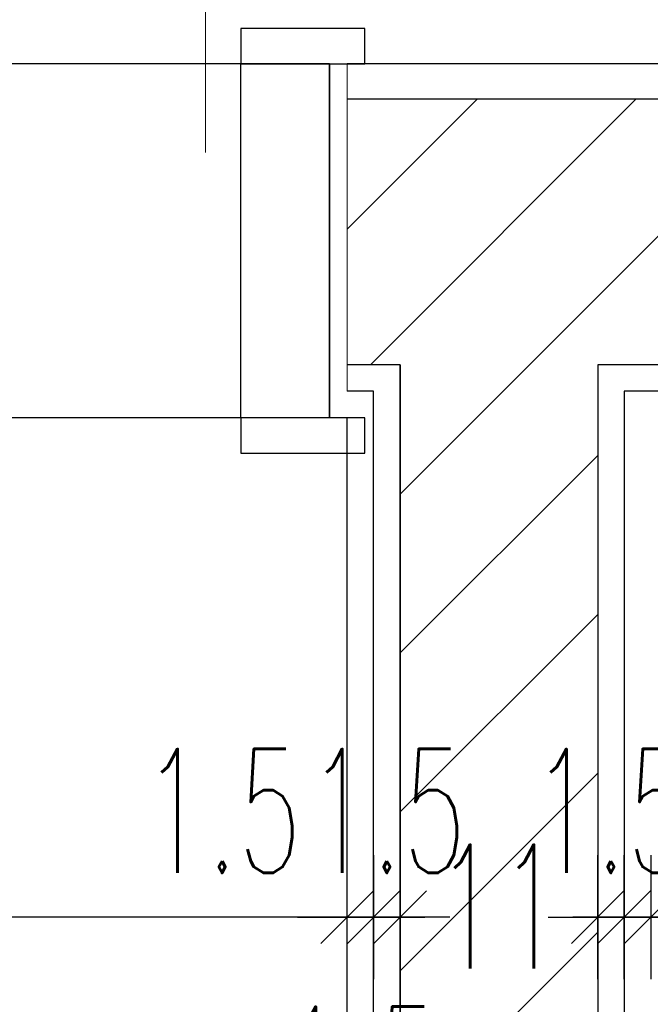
# Model space of a CAD drawing. Header units: centimetres. Extents: x -15121 to 30567, y -60641 to 0.
# Tile 16 of 256: x 1538 to 1574, y -25195 to -25139. Entities that reach past the tile are written whole.
import ezdxf

# ---------------------------------------------------------------- set-up
doc = ezdxf.new("R2010")
doc.units = ezdxf.units.CM
doc.header["$LTSCALE"] = 60
doc.linetypes.add('( Dashed )', pattern=[0.75, 0.5, -0.25])
for name, color, linetype in [('A-----SZ', 8, 'Continuous'), ('AIKA podłoga wc pod meble', 8, 'Continuous'), ('AIKA TYNK', 5, 'Continuous'), ('AIKA widokowe', 7, 'Continuous'), ('AIKA wymiarowanie gnaizdka rzut lobby', 7, 'Continuous'), ('AIKA wymiarowanie wc rzut', 7, 'Continuous'), ('AIKA ŚCIANA', 8, 'Continuous')]:
    doc.layers.add(name, color=color, linetype=linetype)
doc.layers.add('opisy', color=1, linetype='Continuous', lineweight=15)
doc.styles.add('wymiar', font='txt.shx', dxfattribs={"width": 0.6})
doc.dimstyles.new('Dwudziestka', dxfattribs={"dimtxt": 7, "dimasz": 0.7, "dimexe": 5, "dimexo": 0, "dimgap": 2.5, "dimtad": 1, "dimtoh": 1, "dimdec": 3, "dimrnd": 0.5, "dimdsep": 46, "dimtxsty": 'wymiar', "dimblk": 'znacznik', "dimcen": 0, "dimdle": 5, "dimse1": 1, "dimse2": 1, "dimclrd": 256, "dimclre": 256, "dimclrt": 256, "dimadec": 0, "dimazin": 0, "dimtfac": 0.4, "dimtdec": 3, "dimtix": 1, "dimtofl": 0, "dimtmove": 2, "dimatfit": 3, "dimldrblk": 'znacznik', "dimfxl": 1, "dimtolj": 1, "dimarcsym": 0})

# ---------------------------------------------------------------- blocks, each defined once
blk = doc.blocks.new('znacznik')
at = {"color": 0}
for points in [[(0, -5), (0, 5)], [(-4, 0), (4, 0)]]:
    blk.add_lwpolyline(points, dxfattribs=at)
at = {"color": 1}
blk.add_lwpolyline([(-2.121, -2.121), (2.121, 2.121)], dxfattribs=at)
blk = doc.blocks.new('*D5832')
at = {"layer": 'AIKA wymiarowanie wc rzut', "lineweight": -2, "transparency": 16777216}
blk.add_line((1635.441, -25189.905), (1574.341, -25189.905), dxfattribs=at)
at = {"layer": 'Defpoints', "color": 0, "transparency": 16777216}
for p in [(1636.141, -25160.196), (1573.641, -25161.696), (1573.641, -25189.905)]:
    blk.add_point(p, dxfattribs=at)
at = {"layer": 'AIKA wymiarowanie wc rzut', "lineweight": -2, "transparency": 16777216, "xscale": 0.7, "yscale": 0.7, "zscale": 0.7, "rotation": 180}
blk.add_blockref('znacznik', (1573.641, -25189.905), dxfattribs=at)
at = {"layer": 'AIKA wymiarowanie wc rzut', "lineweight": -2, "transparency": 16777216, "xscale": 0.7, "yscale": 0.7, "zscale": 0.7}
blk.add_blockref('znacznik', (1636.141, -25189.905), dxfattribs=at)
at = {"layer": 'AIKA wymiarowanie wc rzut', "transparency": 16777216, "insert": (1604.891, -25183.905), "char_height": 7, "attachment_point": 5, "style": 'wymiar'}
blk.add_mtext('\\A1;62.5', dxfattribs=at)
blk = doc.blocks.new('*D5833')
at = {"layer": 'AIKA wymiarowanie wc rzut', "lineweight": -2, "transparency": 16777216}
for p, q in [((1571.441, -25189.905), (1570.741, -25189.905)), ((1574.341, -25189.905), (1575.041, -25189.905))]:
    blk.add_line(p, q, dxfattribs=at)
at = {"layer": 'Defpoints', "color": 0, "transparency": 16777216}
for p in [(1572.141, -25160.196), (1573.641, -25161.696), (1572.141, -25189.905)]:
    blk.add_point(p, dxfattribs=at)
at = {"layer": 'AIKA wymiarowanie wc rzut', "lineweight": -2, "transparency": 16777216, "xscale": 0.7, "yscale": 0.7, "zscale": 0.7}
blk.add_blockref('znacznik', (1572.141, -25189.905), dxfattribs=at)
at = {"layer": 'AIKA wymiarowanie wc rzut', "lineweight": -2, "transparency": 16777216, "xscale": 0.7, "yscale": 0.7, "zscale": 0.7, "rotation": 180}
blk.add_blockref('znacznik', (1573.641, -25189.905), dxfattribs=at)
at = {"layer": 'AIKA wymiarowanie wc rzut', "transparency": 16777216, "insert": (1580.641, -25183.905), "char_height": 7, "attachment_point": 5, "style": 'wymiar'}
blk.add_mtext('\\A1;1.5', dxfattribs=at)
blk = doc.blocks.new('*D5834')
at = {"layer": 'AIKA wymiarowanie wc rzut', "lineweight": -2, "transparency": 16777216}
for p, q in [((1569.941, -25189.905), (1569.241, -25189.905)), ((1572.841, -25189.905), (1573.541, -25189.905))]:
    blk.add_line(p, q, dxfattribs=at)
at = {"layer": 'Defpoints', "color": 0, "transparency": 16777216}
for p in [(1570.641, -25158.696), (1572.141, -25160.196), (1570.641, -25189.905)]:
    blk.add_point(p, dxfattribs=at)
at = {"layer": 'AIKA wymiarowanie wc rzut', "lineweight": -2, "transparency": 16777216, "xscale": 0.7, "yscale": 0.7, "zscale": 0.7}
blk.add_blockref('znacznik', (1570.641, -25189.905), dxfattribs=at)
at = {"layer": 'AIKA wymiarowanie wc rzut', "lineweight": -2, "transparency": 16777216, "xscale": 0.7, "yscale": 0.7, "zscale": 0.7, "rotation": 180}
blk.add_blockref('znacznik', (1572.141, -25189.905), dxfattribs=at)
at = {"layer": 'AIKA wymiarowanie wc rzut', "transparency": 16777216, "insert": (1571.391, -25183.905), "char_height": 7, "attachment_point": 5, "style": 'wymiar'}
blk.add_mtext('\\A1;1.5', dxfattribs=at)
blk = doc.blocks.new('*D5835')
at = {"layer": 'AIKA wymiarowanie wc rzut', "lineweight": -2, "transparency": 16777216}
for p, q in [((1560.178, -25189.905), (1560.46, -25189.905)), ((1569.941, -25189.905), (1569.66, -25189.905))]:
    blk.add_line(p, q, dxfattribs=at)
at = {"layer": 'Defpoints', "color": 0, "transparency": 16777216}
for p in [(1559.478, -25158.696), (1570.641, -25158.696), (1559.478, -25189.905)]:
    blk.add_point(p, dxfattribs=at)
at = {"layer": 'AIKA wymiarowanie wc rzut', "lineweight": -2, "transparency": 16777216, "xscale": 0.7, "yscale": 0.7, "zscale": 0.7, "rotation": 180}
blk.add_blockref('znacznik', (1559.478, -25189.905), dxfattribs=at)
at = {"layer": 'AIKA wymiarowanie wc rzut', "lineweight": -2, "transparency": 16777216, "xscale": 0.7, "yscale": 0.7, "zscale": 0.7}
blk.add_blockref('znacznik', (1570.641, -25189.905), dxfattribs=at)
at = {"layer": 'AIKA wymiarowanie wc rzut', "transparency": 16777216, "insert": (1565.06, -25189.308), "char_height": 7, "attachment_point": 5, "style": 'wymiar'}
blk.add_mtext('\\A1;11', dxfattribs=at)
blk = doc.blocks.new('*D5836')
at = {"layer": 'AIKA wymiarowanie wc rzut', "lineweight": -2, "transparency": 16777216}
for p, q in [((1557.278, -25189.905), (1556.578, -25189.905)), ((1560.178, -25189.905), (1560.878, -25189.905))]:
    blk.add_line(p, q, dxfattribs=at)
at = {"layer": 'Defpoints', "color": 0, "transparency": 16777216}
for p in [(1559.478, -25158.696), (1557.978, -25160.196), (1557.978, -25189.905)]:
    blk.add_point(p, dxfattribs=at)
at = {"layer": 'AIKA wymiarowanie wc rzut', "lineweight": -2, "transparency": 16777216, "xscale": 0.7, "yscale": 0.7, "zscale": 0.7}
blk.add_blockref('znacznik', (1557.978, -25189.905), dxfattribs=at)
at = {"layer": 'AIKA wymiarowanie wc rzut', "lineweight": -2, "transparency": 16777216, "xscale": 0.7, "yscale": 0.7, "zscale": 0.7, "rotation": 180}
blk.add_blockref('znacznik', (1559.478, -25189.905), dxfattribs=at)
at = {"layer": 'AIKA wymiarowanie wc rzut', "transparency": 16777216, "insert": (1558.728, -25183.905), "char_height": 7, "attachment_point": 5, "style": 'wymiar'}
blk.add_mtext('\\A1;1.5', dxfattribs=at)
blk = doc.blocks.new('*D5837')
at = {"layer": 'AIKA wymiarowanie wc rzut', "lineweight": -2, "transparency": 16777216}
for p, q in [((1555.778, -25189.905), (1555.078, -25189.905)), ((1558.678, -25189.905), (1559.378, -25189.905))]:
    blk.add_line(p, q, dxfattribs=at)
at = {"layer": 'Defpoints', "color": 0, "transparency": 16777216}
for p in [(1557.978, -25160.196), (1556.478, -25161.696), (1556.478, -25189.905)]:
    blk.add_point(p, dxfattribs=at)
at = {"layer": 'AIKA wymiarowanie wc rzut', "lineweight": -2, "transparency": 16777216, "xscale": 0.7, "yscale": 0.7, "zscale": 0.7}
blk.add_blockref('znacznik', (1556.478, -25189.905), dxfattribs=at)
at = {"layer": 'AIKA wymiarowanie wc rzut', "lineweight": -2, "transparency": 16777216, "xscale": 0.7, "yscale": 0.7, "zscale": 0.7, "rotation": 180}
blk.add_blockref('znacznik', (1557.978, -25189.905), dxfattribs=at)
at = {"layer": 'AIKA wymiarowanie wc rzut', "transparency": 16777216, "insert": (1549.418, -25183.905), "char_height": 7, "attachment_point": 5, "style": 'wymiar'}
blk.add_mtext('\\A1;1.5', dxfattribs=at)
blk = doc.blocks.new('*D5838')
at = {"layer": 'AIKA wymiarowanie wc rzut', "lineweight": -2, "transparency": 16777216}
blk.add_line((1555.778, -25189.905), (1454.178, -25189.905), dxfattribs=at)
at = {"layer": 'Defpoints', "color": 0, "transparency": 16777216}
for p in [(1453.478, -25160.196), (1556.478, -25161.696), (1453.478, -25189.905)]:
    blk.add_point(p, dxfattribs=at)
at = {"layer": 'AIKA wymiarowanie wc rzut', "lineweight": -2, "transparency": 16777216, "xscale": 0.7, "yscale": 0.7, "zscale": 0.7, "rotation": 180}
blk.add_blockref('znacznik', (1453.478, -25189.905), dxfattribs=at)
at = {"layer": 'AIKA wymiarowanie wc rzut', "lineweight": -2, "transparency": 16777216, "xscale": 0.7, "yscale": 0.7, "zscale": 0.7}
blk.add_blockref('znacznik', (1556.478, -25189.905), dxfattribs=at)
at = {"layer": 'AIKA wymiarowanie wc rzut', "transparency": 16777216, "insert": (1504.978, -25183.905), "char_height": 7, "attachment_point": 5, "style": 'wymiar'}
blk.add_mtext('\\A1;103', dxfattribs=at)
blk = doc.blocks.new('*D5843')
at = {"layer": 'AIKA wymiarowanie wc rzut', "lineweight": -2, "transparency": 16777216}
blk.add_line((1454.178, -25204.457), (1555.778, -25204.457), dxfattribs=at)
at = {"layer": 'Defpoints', "color": 0, "transparency": 16777216}
for p in [(1556.478, -25155.734), (1453.478, -25158.93), (1556.478, -25204.457)]:
    blk.add_point(p, dxfattribs=at)
at = {"layer": 'AIKA wymiarowanie wc rzut', "lineweight": -2, "transparency": 16777216, "xscale": 0.7, "yscale": 0.7, "zscale": 0.7, "rotation": 180}
blk.add_blockref('znacznik', (1453.478, -25204.457), dxfattribs=at)
at = {"layer": 'AIKA wymiarowanie wc rzut', "lineweight": -2, "transparency": 16777216, "xscale": 0.7, "yscale": 0.7, "zscale": 0.7}
blk.add_blockref('znacznik', (1556.478, -25204.457), dxfattribs=at)
at = {"layer": 'AIKA wymiarowanie wc rzut', "transparency": 16777216, "insert": (1504.978, -25198.457), "char_height": 7, "attachment_point": 5, "style": 'wymiar'}
blk.add_mtext('\\A1;103', dxfattribs=at)
blk = doc.blocks.new('*D5844')
at = {"layer": 'AIKA wymiarowanie wc rzut', "lineweight": -2, "transparency": 16777216}
for p, q in [((1555.778, -25204.457), (1555.078, -25204.457)), ((1558.678, -25204.457), (1559.378, -25204.457))]:
    blk.add_line(p, q, dxfattribs=at)
at = {"layer": 'Defpoints', "color": 0, "transparency": 16777216}
for p in [(1556.478, -25155.734), (1557.978, -25160.196), (1557.978, -25204.457)]:
    blk.add_point(p, dxfattribs=at)
at = {"layer": 'AIKA wymiarowanie wc rzut', "lineweight": -2, "transparency": 16777216, "xscale": 0.7, "yscale": 0.7, "zscale": 0.7}
blk.add_blockref('znacznik', (1556.478, -25204.457), dxfattribs=at)
at = {"layer": 'AIKA wymiarowanie wc rzut', "lineweight": -2, "transparency": 16777216, "xscale": 0.7, "yscale": 0.7, "zscale": 0.7, "rotation": 180}
blk.add_blockref('znacznik', (1557.978, -25204.457), dxfattribs=at)
at = {"layer": 'AIKA wymiarowanie wc rzut', "transparency": 16777216, "insert": (1557.228, -25198.457), "char_height": 7, "attachment_point": 5, "style": 'wymiar'}
blk.add_mtext('\\A1;1.5', dxfattribs=at)
blk = doc.blocks.new('*D5845')
at = {"layer": 'AIKA wymiarowanie wc rzut', "lineweight": -2, "transparency": 16777216}
blk.add_line((1558.678, -25204.457), (1569.941, -25204.457), dxfattribs=at)
at = {"layer": 'Defpoints', "color": 0, "transparency": 16777216}
for p in [(1570.641, -25158.696), (1557.978, -25160.196), (1570.641, -25204.457)]:
    blk.add_point(p, dxfattribs=at)
at = {"layer": 'AIKA wymiarowanie wc rzut', "lineweight": -2, "transparency": 16777216, "xscale": 0.7, "yscale": 0.7, "zscale": 0.7, "rotation": 180}
blk.add_blockref('znacznik', (1557.978, -25204.457), dxfattribs=at)
at = {"layer": 'AIKA wymiarowanie wc rzut', "lineweight": -2, "transparency": 16777216, "xscale": 0.7, "yscale": 0.7, "zscale": 0.7}
blk.add_blockref('znacznik', (1570.641, -25204.457), dxfattribs=at)
at = {"layer": 'AIKA wymiarowanie wc rzut', "transparency": 16777216, "insert": (1564.31, -25204.212), "char_height": 7, "attachment_point": 5, "style": 'wymiar'}
blk.add_mtext('\\A1;12.5', dxfattribs=at)
blk = doc.blocks.new('*D5846')
at = {"layer": 'AIKA wymiarowanie wc rzut', "lineweight": -2, "transparency": 16777216}
blk.add_line((1571.341, -25204.457), (1635.441, -25204.457), dxfattribs=at)
at = {"layer": 'Defpoints', "color": 0, "transparency": 16777216}
for p in [(1570.641, -25158.696), (1636.141, -25160.196), (1636.141, -25204.457)]:
    blk.add_point(p, dxfattribs=at)
at = {"layer": 'AIKA wymiarowanie wc rzut', "lineweight": -2, "transparency": 16777216, "xscale": 0.7, "yscale": 0.7, "zscale": 0.7, "rotation": 180}
blk.add_blockref('znacznik', (1570.641, -25204.457), dxfattribs=at)
at = {"layer": 'AIKA wymiarowanie wc rzut', "lineweight": -2, "transparency": 16777216, "xscale": 0.7, "yscale": 0.7, "zscale": 0.7}
blk.add_blockref('znacznik', (1636.141, -25204.457), dxfattribs=at)
at = {"layer": 'AIKA wymiarowanie wc rzut', "transparency": 16777216, "insert": (1603.391, -25198.457), "char_height": 7, "attachment_point": 5, "style": 'wymiar'}
blk.add_mtext('\\A1;65.5', dxfattribs=at)

msp = doc.modelspace()

# ---------------------------------------------------------------- linework, layer by layer
at = {"layer": 'A-----SZ'}
for p, q in [((1556.4781, -25151.0396), (1563.8214, -25143.6963)), ((1557.8017, -25158.6963), (1572.8017, -25143.6963)), ((1559.4781, -25166.0001), (1581.7819, -25143.6963)), ((1559.4781, -25174.9804), (1570.6413, -25163.8172)), ((1559.4781, -25183.9606), (1570.6413, -25172.7975)), ((1559.4781, -25192.9409), (1570.6413, -25181.7777)), ((1559.4781, -25201.9212), (1570.6413, -25190.758))]:
    msp.add_line(p, q, dxfattribs=at)
at = {"layer": 'AIKA podłoga wc pod meble'}
msp.add_lwpolyline([(1454.4781, -25141.6963), (1454.4781, -25161.6963), (1451.1303, -25161.6963), (1451.1412, -25233.5131), (1501.1412, -25233.5131), (1501.1412, -25269.5131), (1556.4781, -25269.5131), (1556.4781, -25161.6963), (1555.4781, -25161.6963), (1555.4781, -25141.6963)], close=True, dxfattribs=at)
at = {"layer": 'AIKA TYNK'}
for p, q in [((1636.1412, -25141.6963), (1556.4781, -25141.6963)), ((1636.1412, -25160.1963), (1572.1413, -25160.1963)), ((1572.1413, -25160.1963), (1572.1413, -25321.6963))]:
    msp.add_line(p, q, dxfattribs=at)
msp.add_lwpolyline([(1557.9781, -25271.0131), (1557.9781, -25160.1963), (1556.4781, -25160.1963)], dxfattribs=at)
at = {"layer": 'AIKA widokowe', "linetype": '( Dashed )', "ltscale": 0.5}
for p, q in [((1550.4781, -25141.6963), (1459.4781, -25141.6963)), ((1550.4781, -25161.6963), (1459.4781, -25161.6963))]:
    msp.add_line(p, q, dxfattribs=at)
at = {"layer": 'AIKA widokowe'}
for points in [[(1557.4781, -25139.6979), (1550.4781, -25139.6979), (1550.4781, -25141.6963), (1557.4781, -25141.6963)], [(1550.4781, -25141.6963), (1555.4781, -25141.6963), (1555.4781, -25161.6963), (1550.4781, -25161.6963)], [(1557.4781, -25161.6963), (1550.4781, -25161.6963), (1550.4781, -25163.6948), (1557.4781, -25163.6948)]]:
    msp.add_lwpolyline(points, close=True, dxfattribs=at)
msp.add_lwpolyline([(1556.4781, -25269.5131), (1556.4781, -25161.6963)], dxfattribs=at)
at = {"layer": 'AIKA wymiarowanie gnaizdka rzut lobby', "color": 8}
for points in [[(1453.4781, -25158.6963), (1448.1412, -25158.6963), (1448.1412, -25236.5142), (1498.1412, -25236.5131), (1498.1412, -25341.6963), (1556.4781, -25341.6963), (1559.4781, -25341.6963), (1559.4781, -25158.6963), (1556.4781, -25158.6963)], [(1636.1412, -25158.6963), (1570.6413, -25158.6963), (1570.6413, -25321.6963), (1593.6413, -25321.6963), (1593.6413, -25341.6963), (1819.8045, -25341.6963), (1819.8045, -25269.6963)]]:
    msp.add_lwpolyline(points, dxfattribs=at)
at = {"layer": 'AIKA ŚCIANA'}
for p, q in [((1636.1412, -25143.6963), (1556.4781, -25143.6963)), ((1559.4781, -25158.6963), (1556.4781, -25158.6963)), ((1559.4781, -25158.6963), (1559.4781, -25341.6963)), ((1636.1412, -25158.6963), (1570.6413, -25158.6963)), ((1570.6413, -25158.6963), (1570.6413, -25341.6963))]:
    msp.add_line(p, q, dxfattribs=at)
at = {"layer": 'opisy', "color": 0, "extrusion": (0, 0, -1)}
msp.add_line((1548.4781, -25146.6963), (1548.4781, -25059.2613), dxfattribs=at)
at = {"layer": 'opisy', "color": 5}
msp.add_line((1556.4781, -25141.6963), (1556.4781, -25160.1963), dxfattribs=at)
at = {"layer": 'opisy', "color": 4}
msp.add_line((1556.4781, -25158.6963), (1556.4781, -25143.6963), dxfattribs=at)
at = {"layer": 'opisy'}
for p, q in [((1550.4781, -25158.5963), (1550.4781, -25144.2463)), ((1570.6413, -25220.6963), (1570.6413, -25176.6963))]:
    msp.add_line(p, q, dxfattribs=at)
at = {"layer": 'opisy', "color": 1, "extrusion": (0, 0, -1)}
msp.add_arc((-1548.4781, -25146.6963), 87, 0, 90, dxfattribs=at)

# ---------------------------------------------------------------- dimensions: what is measured, and where the dimension line sits
at = {"layer": 'AIKA wymiarowanie wc rzut', "color": 2}
for base, p1, p2, picture, middle in [((1556.4781, -25204.4573), (1453.4781, -25158.9299), (1556.4781, -25155.7338), '*D5843', (1504.9781, -25198.4573)), ((1557.9781, -25204.4573), (1556.4781, -25155.7338), (1557.9781, -25160.1963), '*D5844', (1557.2281, -25198.4573)), ((1557.9781, -25189.9049), (1559.4781, -25158.6963), (1557.9781, -25160.1963), '*D5836', (1558.7281, -25183.9049)), ((1570.6413, -25189.9049), (1572.1413, -25160.1963), (1570.6413, -25158.6963), '*D5834', (1571.3913, -25183.9049)), ((1636.1412, -25204.4573), (1570.6413, -25158.6963), (1636.1412, -25160.1963), '*D5846', (1603.3913, -25198.4573)), ((1453.4781, -25189.9049), (1556.4781, -25161.6963), (1453.4781, -25160.1963), '*D5838', (1504.9781, -25183.9049)), ((1573.6413, -25189.9049), (1636.1412, -25160.1963), (1573.6413, -25161.6963), '*D5832', (1604.8913, -25183.9049))]:
    dim = msp.add_linear_dim(base=base, p1=p1, p2=p2, dimstyle='Dwudziestka', dxfattribs=at)
    dim.commit()
    dim.dimension.update_dxf_attribs({"geometry": picture, "text_midpoint": middle})
for base, p1, p2, picture, middle in [((1570.6413, -25204.4573), (1557.9781, -25160.1963), (1570.6413, -25158.6963), '*D5845', (1564.3097, -25204.2121)), ((1559.4781, -25189.9049), (1570.6413, -25158.6963), (1559.4781, -25158.6963), '*D5835', (1565.0597, -25189.3082)), ((1556.4781, -25189.9049), (1557.9781, -25160.1963), (1556.4781, -25161.6963), '*D5837', (1549.418, -25183.9049)), ((1572.1413, -25189.9049), (1573.6413, -25161.6963), (1572.1413, -25160.1963), '*D5833', (1580.6413, -25183.9049))]:
    dim = msp.add_linear_dim(base=base, p1=p1, p2=p2, dimstyle='Dwudziestka', dxfattribs=at)
    dim.commit()
    dim.dimension.update_dxf_attribs({"geometry": picture, "text_midpoint": middle, "dimtype": 160})

doc.saveas('drawing.dxf')
